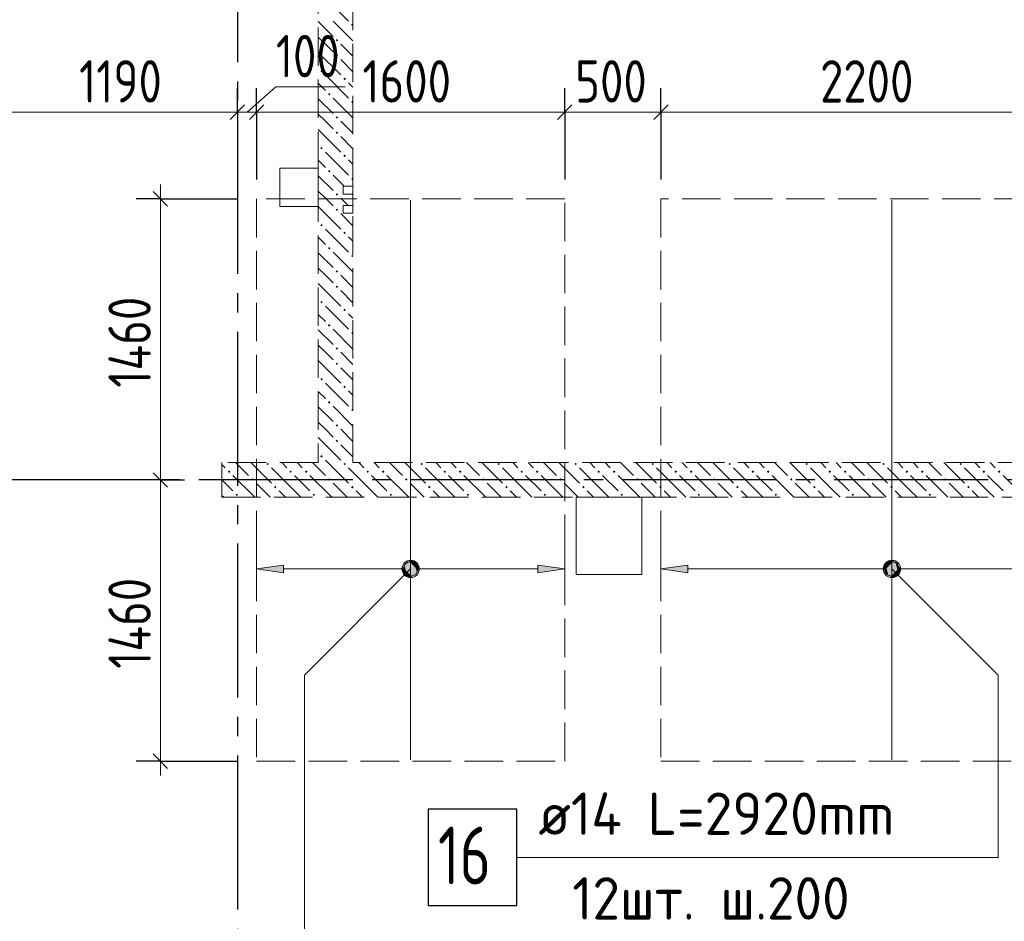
# Model space of a CAD drawing. Header units: millimetres. Extents: x 0 to 36258, y 0 to 42000.
# Tile 12 of 19: x 15193 to 20308, y 21338 to 26020. Entities that reach past the tile are written whole.
import ezdxf

# ---------------------------------------------------------------- set-up
doc = ezdxf.new("R2010")
doc.units = ezdxf.units.MM
doc.linetypes.add('______2', pattern=[270, 200, -70])
doc.linetypes.add('______5', pattern=[1100, 800, -100, 100, -100])
for name, color, linetype, lineweight in [('Standard', 7, 'Continuous', 25), ('ДОП Верх по Х', 7, 'Continuous', 25), ('Оси', 40, '______5', 18), ('Позиционная метка номер позиции', 7, 'Continuous', 13), ('Примечания', 7, 'Continuous', 25)]:
    doc.layers.add(name, color=color, linetype=linetype, lineweight=lineweight)
doc.layers.add('ЖБ Перекрытие верхний уровень', color=7, linetype='Continuous', lineweight=25, true_color=0xe0e0ff)
doc.layers.add('ЖБ Стена верхний уровень', color=7, linetype='Continuous', lineweight=25, true_color=0x006e00)
doc.styles.add('GOST 2.304-81', font='txt')
doc.styles.add('ISOCPEUR', font='txt')

msp = doc.modelspace()

# ---------------------------------------------------------------- hatches: boundary and pattern name
at = {"layer": 'ДОП Верх по Х', "linetype": 'Continuous', "lineweight": 13, "transparency": 33554687}
for points in [[(16564, 23148.2), (16424, 23168.2), (16564, 23188.2)], [(18664, 23148.2), (18524, 23168.2), (18664, 23188.2)]]:
    msp.add_hatch(color=7, dxfattribs=at).paths.add_polyline_path(points, flags=16)
for points in [[(17191.8, 23149.5), (17191.8, 23187), (17186.5, 23168.2)], [(17191.8, 23187), (17205.3, 23136), (17205.3, 23200.5)], [(17191.8, 23187), (17191.8, 23149.5), (17205.3, 23136)], [(17205.3, 23200.5), (17224, 23130.7), (17224, 23205.7)], [(17205.3, 23200.5), (17205.3, 23136), (17224, 23130.7)], [(17224, 23205.7), (17224, 23130.7), (17242.8, 23136)], [(17224, 23205.7), (17242.8, 23136), (17242.8, 23200.5)], [(17242.8, 23200.5), (17242.8, 23136), (17256.3, 23149.5)], [(17242.8, 23200.5), (17256.3, 23149.5), (17256.3, 23187)], [(17256.3, 23187), (17256.3, 23149.5), (17261.5, 23168.2)], [(17884, 23148.2), (18024, 23168.2), (17884, 23188.2)], [(19691.7, 23149.5), (19691.7, 23187), (19686.5, 23168.2)], [(19691.7, 23187), (19705.2, 23136), (19705.2, 23200.5)], [(19691.7, 23187), (19691.7, 23149.5), (19705.2, 23136)], [(19705.2, 23200.5), (19724, 23130.7), (19724, 23205.7)], [(19705.2, 23200.5), (19705.2, 23136), (19724, 23130.7)], [(19724, 23205.7), (19724, 23130.7), (19742.7, 23136)], [(19724, 23205.7), (19742.7, 23136), (19742.7, 23200.5)], [(19742.7, 23200.5), (19742.7, 23136), (19756.2, 23149.5)], [(19742.7, 23200.5), (19756.2, 23149.5), (19756.2, 23187)], [(19756.2, 23187), (19756.2, 23149.5), (19761.5, 23168.2)]]:
    msp.add_hatch(color=7, dxfattribs=at).paths.add_polyline_path(points)
at = {"layer": 'ЖБ Стена верхний уровень', "linetype": 'Continuous', "lineweight": 18, "transparency": 33554687}
for points in [[(16914.5, 25993.1), (16921, 25999.6), (16924, 25996.6), (16924, 25989.7), (16921, 25986.6)], [(16834.5, 25913.1), (16840.9, 25919.6), (16847.4, 25913.1), (16840.9, 25906.6)], [(16834.5, 25833.1), (16840.9, 25839.6), (16847.4, 25833.1), (16840.9, 25826.6)], [(16754.4, 25753.1), (16760.9, 25759.6), (16767.4, 25753.1), (16760.9, 25746.6)], [(16874.5, 25713.1), (16881, 25719.6), (16887.5, 25713.1), (16881, 25706.6)], [(16794.5, 25633.1), (16801, 25639.6), (16807.5, 25633.1), (16801, 25626.6)], [(16914.5, 25593.1), (16921, 25599.6), (16924, 25596.6), (16924, 25589.7), (16921, 25586.6)], [(16834.5, 25513.1), (16840.9, 25519.6), (16847.4, 25513.1), (16840.9, 25506.6)], [(16834.5, 25433.1), (16840.9, 25439.6), (16847.4, 25433.1), (16840.9, 25426.6)], [(16754.4, 25353.1), (16760.9, 25359.6), (16767.4, 25353.1), (16760.9, 25346.6)], [(16874.5, 25313.1), (16881, 25319.6), (16887.5, 25313.1), (16881, 25306.6)], [(16794.5, 25233.1), (16801, 25239.6), (16807.5, 25233.1), (16801, 25226.6)], [(16914.5, 25193.1), (16921, 25199.6), (16924, 25196.6), (16924, 25189.7), (16921, 25186.6)], [(16834.5, 25113.1), (16840.9, 25119.6), (16847.4, 25113.1), (16840.9, 25106.6)], [(16834.5, 25033.1), (16840.9, 25039.6), (16847.4, 25033.1), (16840.9, 25026.6)], [(16754.4, 24953.1), (16760.9, 24959.6), (16767.4, 24953.1), (16760.9, 24946.6)], [(16874.5, 24913.1), (16881, 24919.6), (16887.5, 24913.1), (16881, 24906.6)], [(16794.5, 24833.1), (16801, 24839.6), (16807.5, 24833.1), (16801, 24826.6)], [(16914.5, 24793.1), (16921, 24799.6), (16924, 24796.6), (16924, 24789.7), (16921, 24786.6)], [(16834.5, 24713.1), (16840.9, 24719.6), (16847.4, 24713.1), (16840.9, 24706.6)], [(16834.5, 24633.1), (16840.9, 24639.6), (16847.4, 24633.1), (16840.9, 24626.6)], [(16754.4, 24553.1), (16760.9, 24559.6), (16767.4, 24553.1), (16760.9, 24546.6)], [(16874.5, 24513.1), (16881, 24519.6), (16887.5, 24513.1), (16881, 24506.6)], [(16794.5, 24433.1), (16801, 24439.6), (16807.5, 24433.1), (16801, 24426.6)], [(16914.5, 24393.1), (16921, 24399.6), (16924, 24396.6), (16924, 24389.7), (16921, 24386.6)], [(16834.5, 24313.1), (16840.9, 24319.6), (16847.4, 24313.1), (16840.9, 24306.6)], [(16834.5, 24233.1), (16840.9, 24239.6), (16847.4, 24233.1), (16840.9, 24226.6)], [(16754.4, 24153.1), (16760.9, 24159.6), (16767.4, 24153.1), (16760.9, 24146.6)], [(16874.5, 24113.1), (16881, 24119.6), (16887.5, 24113.1), (16881, 24106.6)], [(16794.5, 24033.1), (16801, 24039.6), (16807.5, 24033.1), (16801, 24026.6)], [(16914.5, 23993.1), (16921, 23999.6), (16924, 23996.6), (16924, 23989.7), (16921, 23986.6)], [(16834.5, 23913.1), (16840.9, 23919.6), (16847.4, 23913.1), (16840.9, 23906.6)], [(16834.5, 23833.1), (16840.9, 23839.6), (16847.4, 23833.1), (16840.9, 23826.6)], [(16754.4, 23753.1), (16760.9, 23759.6), (16767.4, 23753.1), (16760.9, 23746.6)], [(16274.5, 23673.1), (16281, 23679.6), (16287.5, 23673.1), (16281, 23666.6)], [(16474.5, 23713.1), (16481, 23719.6), (16487.5, 23713.1), (16481, 23706.6)], [(16594.5, 23673.1), (16601, 23679.6), (16607.5, 23673.1), (16601, 23666.6)], [(16674.5, 23673.1), (16681, 23679.6), (16687.5, 23673.1), (16681, 23666.6)], [(16874.5, 23713.1), (16881, 23719.6), (16887.5, 23713.1), (16881, 23706.6)], [(16994.5, 23673.1), (17001, 23679.6), (17007.5, 23673.1), (17001, 23666.6)], [(17074.5, 23673.1), (17081, 23679.6), (17087.5, 23673.1), (17081, 23666.6)], [(17274.5, 23713.1), (17281, 23719.6), (17287.5, 23713.1), (17281, 23706.6)], [(17394.5, 23673.1), (17401, 23679.6), (17407.5, 23673.1), (17401, 23666.6)], [(17474.5, 23673.1), (17481, 23679.6), (17487.5, 23673.1), (17481, 23666.6)], [(17674.5, 23713.1), (17681, 23719.6), (17687.5, 23713.1), (17681, 23706.6)], [(17794.5, 23673.1), (17801, 23679.6), (17807.5, 23673.1), (17801, 23666.6)], [(17874.5, 23673.1), (17881, 23679.6), (17887.5, 23673.1), (17881, 23666.6)], [(18074.5, 23713.1), (18081, 23719.6), (18087.5, 23713.1), (18081, 23706.6)], [(18194.5, 23673.1), (18201, 23679.6), (18207.5, 23673.1), (18201, 23666.6)], [(18274.5, 23673.1), (18281, 23679.6), (18287.5, 23673.1), (18281, 23666.6)], [(18474.5, 23713.1), (18481, 23719.6), (18487.5, 23713.1), (18481, 23706.6)], [(18594.5, 23673.1), (18601, 23679.6), (18607.5, 23673.1), (18601, 23666.6)], [(18674.5, 23673.1), (18681, 23679.6), (18687.5, 23673.1), (18681, 23666.6)], [(18874.5, 23713.1), (18881, 23719.6), (18887.5, 23713.1), (18881, 23706.6)], [(18994.5, 23673.1), (19001, 23679.6), (19007.5, 23673.1), (19001, 23666.6)], [(19074.5, 23673.1), (19081, 23679.6), (19087.5, 23673.1), (19081, 23666.6)], [(19274.5, 23713.1), (19281, 23719.6), (19287.5, 23713.1), (19281, 23706.6)], [(19394.5, 23673.1), (19401, 23679.6), (19407.5, 23673.1), (19401, 23666.6)], [(19474.5, 23673.1), (19481, 23679.6), (19487.5, 23673.1), (19481, 23666.6)], [(19674.5, 23713.1), (19681, 23719.6), (19687.5, 23713.1), (19681, 23706.6)], [(19794.5, 23673.1), (19801, 23679.6), (19807.5, 23673.1), (19801, 23666.6)], [(19874.5, 23673.1), (19881, 23679.6), (19887.5, 23673.1), (19881, 23666.6)], [(20074.5, 23713.1), (20081, 23719.6), (20087.5, 23713.1), (20081, 23706.6)], [(20194.5, 23673.1), (20201, 23679.6), (20207.5, 23673.1), (20201, 23666.6)], [(20274.5, 23673.1), (20281, 23679.6), (20287.5, 23673.1), (20281, 23666.6)], [(16394.5, 23633.1), (16401, 23639.6), (16407.5, 23633.1), (16401, 23626.6)], [(16794.5, 23633.1), (16801, 23639.6), (16807.5, 23633.1), (16801, 23626.6)], [(17194.5, 23633.1), (17201, 23639.6), (17207.5, 23633.1), (17201, 23626.6)], [(17594.5, 23633.1), (17601, 23639.6), (17607.5, 23633.1), (17601, 23626.6)], [(17994.5, 23633.1), (18001, 23639.6), (18007.5, 23633.1), (18001, 23626.6)], [(18394.5, 23633.1), (18401, 23639.6), (18407.5, 23633.1), (18401, 23626.6)], [(18794.5, 23633.1), (18801, 23639.6), (18807.5, 23633.1), (18801, 23626.6)], [(19194.5, 23633.1), (19201, 23639.6), (19207.5, 23633.1), (19201, 23626.6)], [(19594.5, 23633.1), (19601, 23639.6), (19607.5, 23633.1), (19601, 23626.6)], [(19994.5, 23633.1), (20001, 23639.6), (20007.5, 23633.1), (20001, 23626.6)], [(16514.5, 23593.1), (16521, 23599.6), (16527.5, 23593.1), (16521, 23586.6)], [(16914.5, 23593.1), (16921, 23599.6), (16927.5, 23593.1), (16921, 23586.6)], [(17314.5, 23593.1), (17321, 23599.6), (17327.5, 23593.1), (17321, 23586.6)], [(17714.5, 23593.1), (17721, 23599.6), (17727.5, 23593.1), (17721, 23586.6)], [(18114.5, 23593.1), (18121, 23599.6), (18127.5, 23593.1), (18121, 23586.6)], [(18514.5, 23593.1), (18521, 23599.6), (18527.5, 23593.1), (18521, 23586.6)], [(18914.5, 23593.1), (18921, 23599.6), (18927.4, 23593.1), (18921, 23586.6)], [(19314.5, 23593.1), (19321, 23599.6), (19327.4, 23593.1), (19321, 23586.6)], [(19714.5, 23593.1), (19721, 23599.6), (19727.4, 23593.1), (19721, 23586.6)], [(20114.5, 23593.1), (20121, 23599.6), (20127.4, 23593.1), (20121, 23586.6)], [(16314.5, 23553.1), (16321, 23559.6), (16327.5, 23553.1), (16321, 23546.6)], [(16714.5, 23553.1), (16721, 23559.6), (16727.5, 23553.1), (16721, 23546.6)], [(17114.5, 23553.1), (17121, 23559.6), (17127.5, 23553.1), (17121, 23546.6)], [(17514.5, 23553.1), (17521, 23559.6), (17527.5, 23553.1), (17521, 23546.6)], [(17914.5, 23553.1), (17921, 23559.6), (17927.5, 23553.1), (17921, 23546.6)], [(18314.5, 23553.1), (18321, 23559.6), (18327.5, 23553.1), (18321, 23546.6)], [(18714.5, 23553.1), (18721, 23559.6), (18727.4, 23553.1), (18721, 23546.6)], [(19114.5, 23553.1), (19121, 23559.6), (19127.4, 23553.1), (19121, 23546.6)], [(19514.5, 23553.1), (19521, 23559.6), (19527.4, 23553.1), (19521, 23546.6)], [(19914.5, 23553.1), (19921, 23559.6), (19927.4, 23553.1), (19921, 23546.6)]]:
    msp.add_hatch(color=7, dxfattribs=at).paths.add_polyline_path(points, flags=16)
at = {"layer": 'Позиционная метка номер позиции', "linetype": 'Continuous', "lineweight": 13, "transparency": 33554687}
for points in [[(17255.8, 23136.4), (17192.2, 23200), (17180.7, 23179.7)], [(17255.8, 23136.4), (17180.7, 23179.7), (17235.5, 23124.9)], [(17235.5, 23124.9), (17180.7, 23179.7), (17180.7, 23156.8)], [(17267.3, 23156.8), (17212.5, 23211.5), (17192.2, 23200)], [(17267.3, 23156.8), (17192.2, 23200), (17255.8, 23136.4)], [(17267.3, 23179.7), (17235.5, 23211.5), (17212.5, 23211.5)], [(17267.3, 23179.7), (17212.5, 23211.5), (17267.3, 23156.8)], [(17235.5, 23211.5), (17267.3, 23179.7), (17255.8, 23200)], [(19680.7, 23179.7), (19712.5, 23211.5), (19692.2, 23200)], [(19712.5, 23211.5), (19680.7, 23179.7), (19680.7, 23156.8)], [(19712.5, 23211.5), (19680.7, 23156.8), (19735.4, 23211.5)], [(19735.4, 23211.5), (19680.7, 23156.8), (19692.2, 23136.4)], [(19735.4, 23211.5), (19692.2, 23136.4), (19755.8, 23200)], [(19755.8, 23200), (19692.2, 23136.4), (19712.5, 23124.9)], [(19755.8, 23200), (19712.5, 23124.9), (19767.3, 23179.7)], [(19767.3, 23179.7), (19712.5, 23124.9), (19735.4, 23124.9)], [(19767.3, 23179.7), (19735.4, 23124.9), (19767.3, 23156.8)], [(17235.5, 23124.9), (17180.7, 23156.8), (17212.5, 23124.9)], [(17212.5, 23124.9), (17180.7, 23156.8), (17192.2, 23136.4)], [(19767.3, 23156.8), (19735.4, 23124.9), (19755.8, 23136.4)]]:
    msp.add_hatch(color=7, dxfattribs=at).paths.add_polyline_path(points)

# ---------------------------------------------------------------- linework, layer by layer
at = {"layer": 'Standard', "color": 251, "linetype": 'Continuous', "lineweight": -3, "true_color": 0x656565, "transparency": 33554687}
for p, q in [((16324, 25540), (16324, 25665)), ((16424, 25540), (16424, 25665)), ((18024, 25540), (18024, 25665)), ((18524, 25540), (18524, 25665)), ((16324, 25540), (16324, 25415)), ((16424, 25540), (16424, 25415)), ((16424, 25540), (16424, 25190)), ((18024, 25540), (18024, 25415)), ((18024, 25540), (18024, 25190)), ((18524, 25540), (18524, 25415)), ((18524, 25540), (18524, 25190)), ((15924, 25090), (15799, 25090)), ((15924, 25090), (16049, 25090)), ((15924, 25090), (16324, 25090)), ((15924, 23630), (15799, 23630)), ((15924, 23630), (16049, 23630)), ((15924, 23630), (15924, 23630)), ((15924, 22170), (15799, 22170)), ((15924, 22170), (16049, 22170)), ((15924, 22170), (16324, 22170))]:
    msp.add_line(p, q, dxfattribs=at)
at = {"layer": 'Standard', "color": 7, "linetype": 'Continuous', "lineweight": 13, "transparency": 33554687}
for p, q in [((16374, 25540), (16524, 25671.1)), ((16524, 25671.1), (16883.7, 25671.1)), ((16324, 25540), (15134, 25540)), ((16424, 25540), (16324, 25540)), ((18024, 25540), (16424, 25540)), ((18524, 25540), (18024, 25540)), ((20724, 25540), (18524, 25540)), ((15924, 25090), (15924, 25165)), ((15924, 23630), (15924, 25090)), ((15924, 22170), (15924, 22095))]:
    msp.add_line(p, q, dxfattribs=at)
at = {"layer": 'Standard', "color": 7, "linetype": 'Continuous', "lineweight": 25, "transparency": 33554687}
for p, q in [((16361.5, 25577.5), (16286.5, 25502.5)), ((16461.5, 25577.5), (16386.5, 25502.5)), ((18061.5, 25577.5), (17986.5, 25502.5)), ((18561.5, 25577.5), (18486.5, 25502.5)), ((15961.5, 25052.5), (15886.5, 25127.5)), ((15961.5, 23592.5), (15886.5, 23667.5)), ((15961.5, 22132.5), (15886.5, 22207.5))]:
    msp.add_line(p, q, dxfattribs=at)
at = {"layer": 'Standard', "color": 251, "linetype": 'Continuous', "lineweight": -3, "true_color": 0x656565, "transparency": 33554687}
msp.add_lwpolyline([(16324, 25540), (16324, 25557), (16324, 25557), (16324, 25557), (16324, 25557), (16324, 25557), (16324, 25557), (16324, 25609.8)], dxfattribs=at)
at = {"layer": 'Standard', "color": 7, "linetype": 'Continuous', "lineweight": 13, "transparency": 33554687}
msp.add_lwpolyline([(15924, 22170), (15924, 22594.7), (15924, 22594.7), (15924, 23630)], dxfattribs=at)
at = {"layer": 'ДОП Верх по Х', "color": 7, "linetype": 'Continuous', "lineweight": 18, "transparency": 33554687}
for p, q in [((17224, 25083), (17224, 22177)), ((19724, 25083), (19724, 22177))]:
    msp.add_line(p, q, dxfattribs=at)
at = {"layer": 'ДОП Верх по Х', "color": 251, "linetype": 'Continuous', "lineweight": 13, "true_color": 0x494949, "transparency": 33554687}
for p, q in [((16424, 23168.2), (16424, 23268.2)), ((18024, 23168.2), (18024, 23268.2)), ((18524, 23168.2), (18524, 23268.2)), ((16424, 23168.2), (16564, 23188.2)), ((16564, 23148.2), (16424, 23168.2)), ((16424, 23168.2), (16424, 23068.2)), ((16424, 23168.2), (16424, 23168.2)), ((16564, 23188.2), (16564, 23148.2)), ((16564, 23168.2), (17194, 23168.2)), ((17224, 23205.7), (17224, 23205.7)), ((17254, 23168.2), (17884, 23168.2)), ((18024, 23168.2), (17884, 23188.2)), ((17884, 23188.2), (17884, 23148.2)), ((17884, 23148.2), (18024, 23168.2)), ((18024, 23168.2), (18024, 23068.2)), ((18024, 23168.2), (18024, 23168.2)), ((18524, 23168.2), (18664, 23188.2)), ((18664, 23148.2), (18524, 23168.2)), ((18524, 23168.2), (18524, 23068.2)), ((18524, 23168.2), (18524, 23168.2)), ((18664, 23188.2), (18664, 23148.2)), ((18664, 23168.2), (19694, 23168.2)), ((19724, 23205.7), (19724, 23205.7)), ((19754, 23168.2), (20584, 23168.2)), ((17224, 23130.7), (17224, 23130.7)), ((19724, 23130.7), (19724, 23130.7))]:
    msp.add_line(p, q, dxfattribs=at)
at = {"layer": 'ДОП Верх по Х', "color": 7, "linetype": 'Continuous', "lineweight": 13, "transparency": 33554687}
msp.add_line((17867.5, 21670), (19975.5, 21670), dxfattribs=at)
at = {"layer": 'ДОП Верх по Х', "color": 7, "linetype": 'Continuous', "lineweight": 25, "transparency": 33554687}
msp.add_lwpolyline([(17315.5, 21420), (17775.5, 21420), (17775.5, 21920), (17315.5, 21920), (17315.5, 21420)], dxfattribs=at)
at = {"layer": 'ДОП Верх по Х', "color": 251, "linetype": 'Continuous', "lineweight": 13, "true_color": 0x494949, "transparency": 33554687}
for centre in [(17224, 23168.2), (19724, 23168.2)]:
    msp.add_circle(centre, 37.5, dxfattribs=at)
at = {"layer": 'ЖБ Перекрытие верхний уровень', "color": 7, "linetype": 'Continuous', "lineweight": 18, "transparency": 33554687}
for p, q in [((16744, 25250), (16544, 25250)), ((16544, 25250), (16544, 25050)), ((16744, 25050), (16744, 25250)), ((16924, 25155), (16874, 25155)), ((16874, 25155), (16874, 25115)), ((16874, 25115), (16924, 25115)), ((16924, 25115), (16924, 25155)), ((16544, 25050), (16744, 25050)), ((16924, 25055), (16874, 25055)), ((16874, 25055), (16874, 25015)), ((16874, 25015), (16924, 25015)), ((16924, 25015), (16924, 25055)), ((18424, 23540), (18084, 23540)), ((18084, 23540), (18084, 23140)), ((18424, 23140), (18424, 23540)), ((18084, 23140), (18424, 23140))]:
    msp.add_line(p, q, dxfattribs=at)
at = {"layer": 'ЖБ Стена верхний уровень', "color": 251, "linetype": '______2', "lineweight": 13, "true_color": 0x656565, "transparency": 33554687}
for p, q in [((16744, 26250), (16744, 23720)), ((16924, 25155), (16924, 26250)), ((16924, 25155), (16874, 25155)), ((16874, 25155), (16874, 25115)), ((16874, 25115), (16924, 25115)), ((16924, 25055), (16924, 25115)), ((16924, 25055), (16874, 25055)), ((16874, 25055), (16874, 25015)), ((16874, 25015), (16924, 25015)), ((16924, 23720), (16924, 25015)), ((16744, 23720), (16244, 23720)), ((16244, 23720), (16244, 23540)), ((21824, 23720), (16924, 23720)), ((16244, 23540), (21824, 23540))]:
    msp.add_line(p, q, dxfattribs=at)
at = {"layer": 'ЖБ Стена верхний уровень', "color": 9, "linetype": 'Continuous', "lineweight": 18, "true_color": 0xc7c7c7, "transparency": 33554687}
for p, q in [((16781, 26133.1), (16901, 26013.1)), ((16744, 26010.1), (16821, 25933.1)), ((16924, 25910.1), (16821, 26013.1)), ((16781, 25893.1), (16744, 25930.1)), ((16821, 25853.1), (16781, 25893.1)), ((16860.9, 25893.1), (16924, 25830.1)), ((16744, 25850.1), (16860.9, 25733.1)), ((16860.9, 25813.1), (16924, 25750.1)), ((16781, 25733.1), (16901, 25613.1)), ((16744, 25690.1), (16781, 25653.1)), ((16924, 25670.1), (16901, 25693.1)), ((16744, 25610.1), (16821, 25533.1)), ((16924, 25510.1), (16821, 25613.1)), ((16781, 25493.1), (16744, 25530.1)), ((16821, 25453.1), (16781, 25493.1)), ((16860.9, 25493.1), (16924, 25430.1)), ((16744, 25450.1), (16860.9, 25333.1)), ((16860.9, 25413.1), (16924, 25350.1)), ((16781, 25333.1), (16901, 25213.1)), ((16744, 25290.1), (16781, 25253.1)), ((16924, 25270.1), (16901, 25293.1)), ((16744, 25210.1), (16821, 25133.1)), ((16879.1, 25155), (16821, 25213.1)), ((16781, 25093.1), (16744, 25130.1)), ((16924, 25110.1), (16919.1, 25115)), ((16821, 25053.1), (16781, 25093.1)), ((16860.9, 25093.1), (16899.1, 25055)), ((16744, 25050.1), (16860.9, 24933.1)), ((16860.9, 25013.1), (16924, 24950.1)), ((16781, 24933.1), (16901, 24813.1)), ((16744, 24890.1), (16781, 24853.1)), ((16924, 24870.1), (16901, 24893.1)), ((16744, 24810.1), (16821, 24733.1)), ((16924, 24710.1), (16821, 24813.1)), ((16781, 24693.1), (16744, 24730.1)), ((16821, 24653.1), (16781, 24693.1)), ((16860.9, 24693.1), (16924, 24630.1)), ((16744, 24650.1), (16860.9, 24533.1)), ((16860.9, 24613.1), (16924, 24550.1)), ((16781, 24533.1), (16901, 24413.1)), ((16744, 24490.1), (16781, 24453.1)), ((16924, 24470.1), (16901, 24493.1)), ((16744, 24410.1), (16821, 24333.1)), ((16924, 24310.1), (16821, 24413.1)), ((16781, 24293.1), (16744, 24330.1)), ((16821, 24253.1), (16781, 24293.1)), ((16860.9, 24293.1), (16924, 24230.1)), ((16744, 24250.1), (16860.9, 24133.1)), ((16860.9, 24213.1), (16924, 24150.1)), ((16744, 24090.1), (16781, 24053.1)), ((16781, 24133.1), (16901, 24013.1)), ((16924, 24070.1), (16901, 24093.1)), ((16744, 24010.1), (16821, 23933.1)), ((16924, 23910.1), (16821, 24013.1)), ((16781, 23893.1), (16744, 23930.1)), ((16821, 23853.1), (16781, 23893.1)), ((16860.9, 23893.1), (16924, 23830.1)), ((16744, 23850.1), (16860.9, 23733.1)), ((16860.9, 23813.1), (16924, 23750.1)), ((16781, 23733.1), (16794.1, 23720)), ((16260.9, 23693.1), (16244, 23710.1)), ((16314.1, 23720), (16381, 23653.1)), ((16394.1, 23720), (16501, 23613.1)), ((16621, 23573.1), (16501, 23693.1)), ((16554.1, 23720), (16581, 23693.1)), ((16660.9, 23693.1), (16634.1, 23720)), ((16714.1, 23720), (16781, 23653.1)), ((16794.1, 23720), (16901, 23613.1)), ((17021, 23573.1), (16901, 23693.1)), ((16954.1, 23720), (16981, 23693.1)), ((17060.9, 23693.1), (17034.1, 23720)), ((17114.1, 23720), (17181, 23653.1)), ((17194.1, 23720), (17301, 23613.1)), ((17421, 23573.1), (17301, 23693.1)), ((17354.1, 23720), (17381, 23693.1)), ((17460.9, 23693.1), (17434.1, 23720)), ((17514.1, 23720), (17581, 23653.1)), ((17594.1, 23720), (17701, 23613.1)), ((17821, 23573.1), (17701, 23693.1)), ((17754.1, 23720), (17781, 23693.1)), ((17860.9, 23693.1), (17834.1, 23720)), ((17914.1, 23720), (17981, 23653.1)), ((17994.1, 23720), (18101, 23613.1)), ((18221, 23573.1), (18101, 23693.1)), ((18154.1, 23720), (18181, 23693.1)), ((18260.9, 23693.1), (18234.1, 23720)), ((18314.1, 23720), (18381, 23653.1)), ((18394.1, 23720), (18501, 23613.1)), ((18621, 23573.1), (18501, 23693.1)), ((18554.1, 23720), (18581, 23693.1)), ((18660.9, 23693.1), (18634.1, 23720)), ((18714.1, 23720), (18781, 23653.1)), ((18794.1, 23720), (18901, 23613.1)), ((19021, 23573.1), (18901, 23693.1)), ((18954.1, 23720), (18981, 23693.1)), ((19060.9, 23693.1), (19034.1, 23720)), ((19114.1, 23720), (19181, 23653.1)), ((19194.1, 23720), (19301, 23613.1)), ((19421, 23573.1), (19301, 23693.1)), ((19354.1, 23720), (19381, 23693.1)), ((19460.9, 23693.1), (19434.1, 23720)), ((19514.1, 23720), (19581, 23653.1)), ((19594.1, 23720), (19701, 23613.1)), ((19821, 23573.1), (19701, 23693.1)), ((19754.1, 23720), (19781, 23693.1)), ((19860.9, 23693.1), (19834.1, 23720)), ((19914.1, 23720), (19981, 23653.1)), ((19994.1, 23720), (20101, 23613.1)), ((20221, 23573.1), (20101, 23693.1)), ((20154.1, 23720), (20181, 23693.1)), ((20260.9, 23693.1), (20234.1, 23720)), ((16244, 23630.1), (16301, 23573.1)), ((16301, 23653.1), (16414.1, 23540)), ((16621, 23653.1), (16701, 23573.1)), ((16701, 23653.1), (16814.1, 23540)), ((17021, 23653.1), (17101, 23573.1)), ((17101, 23653.1), (17214.1, 23540)), ((17421, 23653.1), (17501, 23573.1)), ((17501, 23653.1), (17614.1, 23540)), ((17821, 23653.1), (17901, 23573.1)), ((17901, 23653.1), (18014.1, 23540)), ((18221, 23653.1), (18301, 23573.1)), ((18301, 23653.1), (18414.1, 23540)), ((18621, 23653.1), (18701, 23573.1)), ((18701, 23653.1), (18814.1, 23540)), ((19021, 23653.1), (19101, 23573.1)), ((19101, 23653.1), (19214.1, 23540)), ((19421, 23653.1), (19501, 23573.1)), ((19501, 23653.1), (19614.1, 23540)), ((19821, 23653.1), (19901, 23573.1)), ((19901, 23653.1), (20014.1, 23540)), ((20221, 23653.1), (20301, 23573.1)), ((20301, 23653.1), (20414.1, 23540)), ((16494.1, 23540), (16421, 23613.1)), ((16894.1, 23540), (16821, 23613.1)), ((17294.1, 23540), (17221, 23613.1)), ((17694.1, 23540), (17621, 23613.1)), ((18094.1, 23540), (18021, 23613.1)), ((18494.1, 23540), (18421, 23613.1)), ((18894.1, 23540), (18821, 23613.1)), ((19294.1, 23540), (19221, 23613.1)), ((19694.1, 23540), (19621, 23613.1)), ((20094.1, 23540), (20021, 23613.1)), ((16244, 23550.1), (16254.1, 23540)), ((16540.9, 23573.1), (16574.1, 23540)), ((16621, 23573.1), (16654.1, 23540)), ((16940.9, 23573.1), (16974.1, 23540)), ((17021, 23573.1), (17054.1, 23540)), ((17340.9, 23573.1), (17374.1, 23540)), ((17421, 23573.1), (17454.1, 23540)), ((17740.9, 23573.1), (17774.1, 23540)), ((17821, 23573.1), (17854.1, 23540)), ((18140.9, 23573.1), (18174.1, 23540)), ((18221, 23573.1), (18254.1, 23540)), ((18540.9, 23573.1), (18574.1, 23540)), ((18621, 23573.1), (18654.1, 23540)), ((18940.9, 23573.1), (18974.1, 23540)), ((19021, 23573.1), (19054.1, 23540)), ((19340.9, 23573.1), (19374.1, 23540)), ((19421, 23573.1), (19454.1, 23540)), ((19740.9, 23573.1), (19774.1, 23540)), ((19821, 23573.1), (19854.1, 23540)), ((20140.9, 23573.1), (20174.1, 23540)), ((20221, 23573.1), (20254.1, 23540))]:
    msp.add_line(p, q, dxfattribs=at)
at = {"layer": 'Оси', "color": 8, "linetype": '______5', "lineweight": -3, "transparency": 33554687}
for p, q in [((16324, 38700), (16324, 14930)), ((26824, 23630), (3600, 23630))]:
    msp.add_line(p, q, dxfattribs=at)
at = {"layer": 'Позиционная метка номер позиции', "color": 7, "linetype": 'Continuous', "lineweight": 13, "transparency": 33554687}
for p, q in [((17192.2, 23200), (17192.2, 23200)), ((17255.8, 23200), (17255.8, 23200)), ((19692.2, 23200), (19692.2, 23200)), ((19755.8, 23200), (19755.8, 23200)), ((17192.2, 23136.4), (17192.2, 23136.4)), ((17255.8, 23136.4), (17255.8, 23136.4)), ((19692.2, 23136.4), (19692.2, 23136.4)), ((19755.8, 23136.4), (19755.8, 23136.4))]:
    msp.add_line(p, q, dxfattribs=at)
for points in [[(17224, 23168.2), (16672.5, 22616.7), (16672.5, 20770), (19172.5, 20770)], [(19724, 23168.2), (20275.5, 22616.7), (20275.5, 21670), (17775.5, 21670)]]:
    msp.add_lwpolyline(points, dxfattribs=at)
for centre in [(17224, 23168.2), (19724, 23168.2)]:
    msp.add_circle(centre, 45, dxfattribs=at)
at = {"layer": 'Примечания', "color": 7, "linetype": '______2', "lineweight": 18, "transparency": 33554687}
for p, q in [((18024, 25090), (16424, 25090)), ((16424, 25090), (16424, 22170)), ((18024, 22170), (18024, 25090)), ((20724, 25090), (18524, 25090)), ((18524, 25090), (18524, 22170)), ((16424, 22170), (18024, 22170)), ((18524, 22170), (20724, 22170))]:
    msp.add_line(p, q, dxfattribs=at)

# ---------------------------------------------------------------- texts
at = {"layer": 'Standard', "color": 7, "linetype": 'Continuous', "lineweight": 25, "transparency": 33554687, "char_height": 220, "attachment_point": 7, "style": 'GOST 2.304-81'}
for s, insert, width in [('100', (16524, 25721.1), 485.073), ('1190', (15502.2, 25590), 578.854), ('1600', (16973.8, 25590), 625.741), ('500', (18078.5, 25590), 516.396), ('2200', (19350.3, 25590), 672.616)]:
    msp.add_mtext(s, dxfattribs=dict(at, insert=insert, width=width))
at = {"layer": 'Standard', "color": 7, "linetype": 'Continuous', "lineweight": 25, "transparency": 33554687, "char_height": 220, "attachment_point": 7, "rotation": 90, "style": 'GOST 2.304-81'}
for insert, width in [((15874, 24109.8), 625.741), ((15874, 22649.8), 625.735)]:
    msp.add_mtext('1460', dxfattribs=dict(at, insert=insert, width=width))
at = {"layer": 'ДОП Верх по Х', "color": 7, "linetype": 'Continuous', "lineweight": 13, "transparency": 33554687, "attachment_point": 7, "style": 'ISOCPEUR'}
for s, insert, char_height, width in [('\\W0.96;ø14 L=2920mm ', (17887.5, 21787.3), 220, 2172.611), ('\\W0.75;16', (17365.5, 21530), 300, 472.281), ('\\W0.95;12шт. ш.200 ', (18063.5, 21347.3), 220, 1819.9)]:
    msp.add_mtext(s, dxfattribs=dict(at, insert=insert, char_height=char_height, width=width))

doc.saveas('drawing.dxf')
